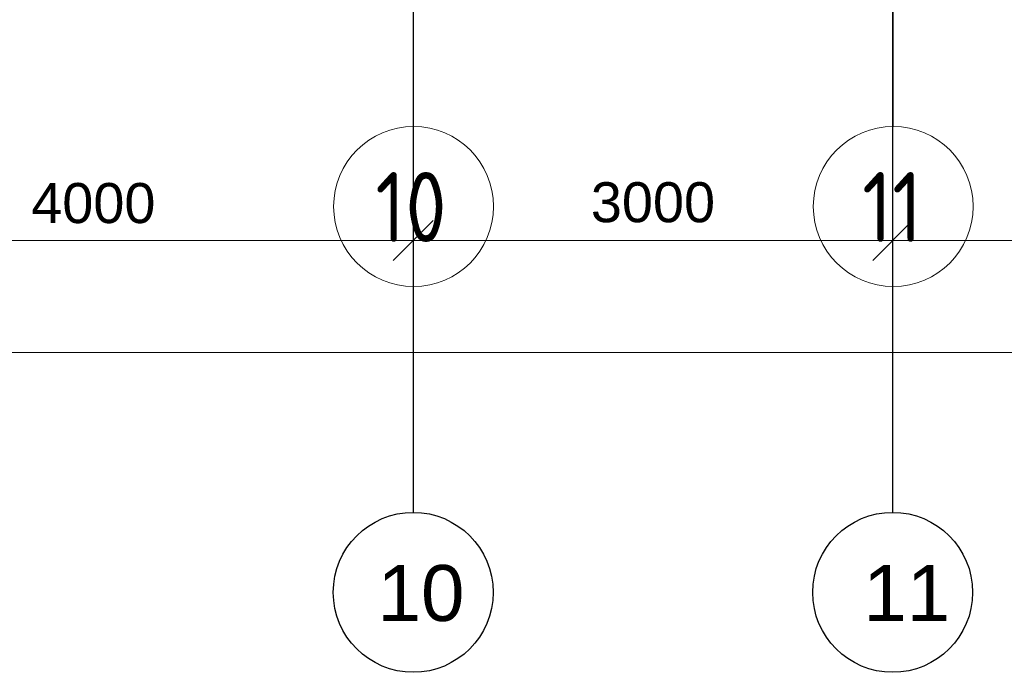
# Model space of a CAD drawing. Header units: millimetres. Extents: x -7161 to 110176, y -144197 to 47288.
# Tile 13 of 28: x 49887 to 56045, y -8612 to -4531. Entities that reach past the tile are written whole.
import ezdxf

# ---------------------------------------------------------------- set-up
doc = ezdxf.new("R2010")
doc.units = ezdxf.units.MM
doc.linetypes.add('ADSK_Линия сетки', pattern=[3125, 2500, -312.5, 0, -312.5])
for name, color, linetype, lineweight in [('S-GRID-____-IDEN', 1, 'Continuous', 20), ('S-GRID-____-OTLN', 1, 'Continuous', 9), ('Обмерные чертежи _09_02_2026_ 2 эт_dwg', 8, 'Continuous', 9), ('Оси', 7, 'Continuous', 9)]:
    doc.layers.add(name, color=color, linetype=linetype, lineweight=lineweight)
doc.styles.add('Arial', font='arial.ttf', dxfattribs={"height": 250})
doc.styles.add('Arial_1', font='arial.ttf', dxfattribs={"height": 350})
doc.styles.add('GOST Common', font='GOST_Common.ttf', dxfattribs={"width": 0.9, "height": 437.5})

# ---------------------------------------------------------------- blocks, each defined once
blk = doc.blocks.new('Обмерные чертежи _09_02_2026_ 2 эт_dwg__Oblique-2038351-Cхема демонтажа сборных ребристых плит перекрытия 2 этажа в осях _Г-Ж_1-3 и Г-Ж_10-12_')
at = {"layer": 'Оси'}
blk.add_line((-0.5, -0.5), (0.5, 0.5), dxfattribs=at)
blk = doc.blocks.new('Обмерные чертежи _09_02_2026_ 2 эт_dwg_ось сокольники-2038352-Cхема демонтажа сборных ребристых плит перекрытия 2 этажа в осях _Г-Ж_1-3 и Г-Ж_10-12_')
at = {"layer": 'Оси'}
for p, q in [((-459217.2, 37824.4), (-454816.1, 37824.4)), ((-455216.1, 37824.4), (-451817.7, 37824.4)), ((-452217.7, 37824.4), (-445319.6, 37824.4)), ((-507564, 37124.4), (-445319.6, 37124.4))]:
    blk.add_line(p, q, dxfattribs=at)
at = {"layer": 'Оси', "color": 250, "lineweight": 30, "flags": 128}
for points in [[(-455016.1, 84678), (-455016.1, 80156.6), (-455016.1, 63892), (-455016.1, 56540.4), (-455016.1, 51884.2), (-455016.1, 45174.3), (-455016.1, 43179.1), (-455016.1, 36624.4), (-455016.1, 36124.4)], [(-452017.7, 84678), (-452017.7, 80156.6), (-452017.7, 63892), (-452017.7, 56540.4), (-452017.7, 51884.2), (-452017.7, 45174.3), (-452017.7, 43179.1), (-452017.7, 36624.4), (-452017.7, 36124.4)]]:
    blk.add_lwpolyline(points, dxfattribs=at)
at = {"layer": 'Оси', "flags": 128}
for points in [[(-455016.1, 38024.4), (-455016.1, 36686.9)], [(-452017.7, 38024.4), (-452017.7, 36686.9)]]:
    blk.add_lwpolyline(points, close=True, dxfattribs=at)
at = {"layer": 'Оси', "color": 250, "lineweight": 30}
for centre in [(-455016.1, 35624.4), (-452017.7, 35624.4)]:
    blk.add_circle(centre, 500, dxfattribs=at)
at = {"xscale": 250, "yscale": 250, "zscale": 250}
for p in [(-455016.1, 37824.4), (-452017.7, 37824.4)]:
    blk.add_blockref('Обмерные чертежи _09_02_2026_ 2 эт_dwg__Oblique-2038351-Cхема демонтажа сборных ребристых плит перекрытия 2 этажа в осях _Г-Ж_1-3 и Г-Ж_10-12_', p, dxfattribs=at)
at = {"xscale": 250, "yscale": 250, "zscale": 250, "rotation": 180}
for p in [(-455016.1, 37824.4), (-452017.7, 37824.4)]:
    blk.add_blockref('Обмерные чертежи _09_02_2026_ 2 эт_dwg__Oblique-2038351-Cхема демонтажа сборных ребристых плит перекрытия 2 этажа в осях _Г-Ж_1-3 и Г-Ж_10-12_', p, dxfattribs=at)
at = {"layer": 'Оси', "lineweight": 30, "line_spacing_factor": 0.941778}
for s, insert, char_height, width, attachment_point, style in [('4000', (-457016.7, 38183.6), 250, 930.438, 2, 'Arial'), ('3000', (-453516.9, 38188.8), 250, 930.438, 2, 'Arial'), ('10', (-455239.3, 35795.1), 350, 651.306, 1, 'Arial_1'), ('11', (-452201.5, 35795.1), 350, 651.306, 1, 'Arial_1')]:
    blk.add_mtext(s, dxfattribs=dict(at, insert=insert, char_height=char_height, width=width, attachment_point=attachment_point, style=style))
blk = doc.blocks.new('Обмерные чертежи _09_02_2026_ 2 эт_dwg-2037874-Cхема демонтажа сборных ребристых плит перекрытия 2 этажа в осях _Г-Ж_1-3 и Г-Ж_10-12_')
blk.add_blockref('Обмерные чертежи _09_02_2026_ 2 эт_dwg_ось сокольники-2038352-Cхема демонтажа сборных ребристых плит перекрытия 2 этажа в осях _Г-Ж_1-3 и Г-Ж_10-12_', (-230256.8, -188905))
blk = doc.blocks.new('Ось сетки - Круг_Ø8 мм-6408-Cхема демонтажа сборных ребристых плит перекрытия 2 этажа в осях _Г-Ж_1-3 и Г-Ж_10-12_')
at = {"layer": 'S-GRID-____-IDEN'}
for start, end in [(360, 180), (180, 360)]:
    blk.add_arc((0, 0), 4, start, end, dxfattribs=at)

msp = doc.modelspace()

# ---------------------------------------------------------------- linework, layer by layer
at = {"layer": 'S-GRID-____-OTLN', "linetype": 'ADSK_Линия сетки'}
for p, q in [((52350, -5199.2), (52350, 47213)), ((55350, -5199.2), (55350, 47213))]:
    msp.add_line(p, q, dxfattribs=at)

# ---------------------------------------------------------------- block references
at = {"layer": 'S-GRID-____-IDEN', "xscale": 125, "yscale": 125, "zscale": 125}
for p in [(52350, -5699.2), (55350, -5699.2)]:
    msp.add_blockref('Ось сетки - Круг_Ø8 мм-6408-Cхема демонтажа сборных ребристых плит перекрытия 2 этажа в осях _Г-Ж_1-3 и Г-Ж_10-12_', p, dxfattribs=at)
at = {"layer": 'Обмерные чертежи _09_02_2026_ 2 эт_dwg', "color": 7}
msp.add_blockref('Обмерные чертежи _09_02_2026_ 2 эт_dwg-2037874-Cхема демонтажа сборных ребристых плит перекрытия 2 этажа в осях _Г-Ж_1-3 и Г-Ж_10-12_', (737620.8, 145168.8), dxfattribs=at)

# ---------------------------------------------------------------- texts
at = {"layer": 'S-GRID-____-IDEN', "lineweight": 9, "char_height": 437.5, "attachment_point": 1, "style": 'GOST Common'}
for s, insert, width in [('10', (52111, -5483.6), 577.215), ('11', (55155.5, -5483.6), 468.987)]:
    msp.add_mtext(s, dxfattribs=dict(at, insert=insert, width=width))

doc.saveas('drawing.dxf')
